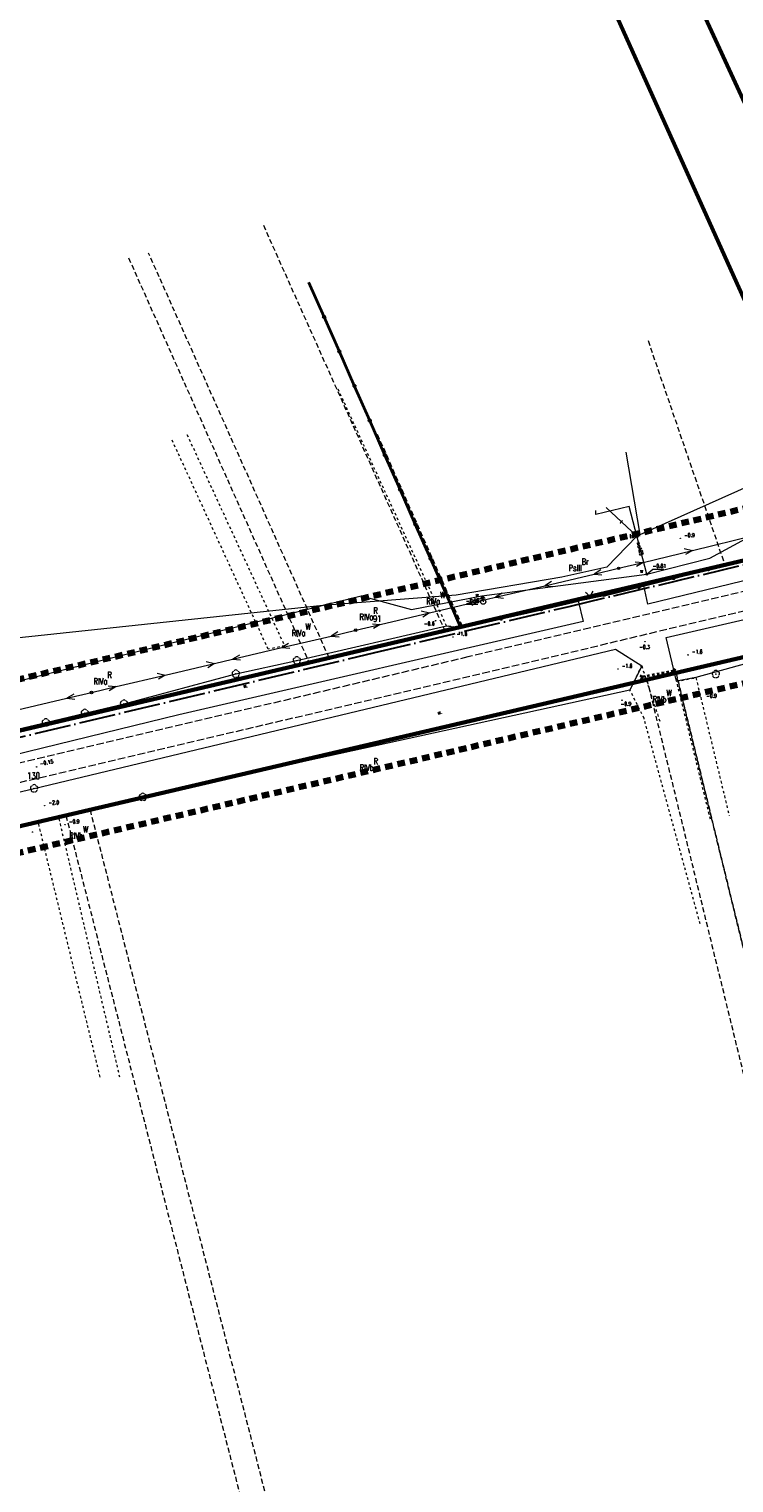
# Model space of a CAD drawing. Header units: metres. Extents: x 7389918 to 7395901, y 5992959 to 5996029.
# Tile 25 of 66: x 7393458 to 7393597, y 5994070 to 5994358. Entities that reach past the tile are written whole.
import ezdxf
from ezdxf.enums import TextEntityAlignment as Align

# ---------------------------------------------------------------- set-up
doc = ezdxf.new("R2010")
doc.units = ezdxf.units.M
doc.header["$MEASUREMENT"] = 0
for name, pattern in [('1', [0]), ('2', [1.5, 1, -0.5]), ('2_OTKJ', [2, 1.5, -0.5]), ('2_OTKR', [0]), ('2_OTWM', [1, 0.5, -0.5]), ('4', [2.5, 1.5, -1]), ('4_SUEP_A', [0]), ('4_SUTP_A', [0]), ('4_SUWP', [0]), ('ACAD_ISO04W100', [30, 24, -3, 0, -3])]:
    doc.linetypes.add(name, pattern=pattern)
doc.layers.get('0').update_dxf_attribs({"color": 250, "linetype": 'CONTINUOUS', "lineweight": 100})
for name, color, linetype, lineweight in [('# Orlen Projekt - granice nieustalone do ustalenia', 6, 'CONTINUOUS', 100), ('# projektowana LNSN', 10, 'CONTINUOUS', 30), ('Dzialki', 7, '1', 18), ('GRANICE_ZLE_L_0', 2, '1', 50), ('Numery_dzialek', 7, 'CONTINUOUS', 13), ('OTK_E_T_4', 7, 'CONTINUOUS', 0), ('OTK_L_0', 7, '2_OTKJ', 18), ('OTK_L_5', 7, 'CONTINUOUS', 18), ('OTK_L_8', 7, 'CONTINUOUS', 35), ('OTO_L_0', 7, 'CONTINUOUS', 35), ('OTO_L_1', 7, 'CONTINUOUS', 18), ('OTR_T_0', 7, 'CONTINUOUS', 18), ('OTR_T_1', 7, 'CONTINUOUS', 18), ('OTW_L_3', 7, 'CONTINUOUS', 18), ('SUEP_L_0', 1, '4_SUEP_A', 18), ('SUP_T_2', 7, 'CONTINUOUS', 18), ('SUW_E_T_2', 5, 'CONTINUOUS', 0), ('SUW_T_2', 5, 'CONTINUOUS', 18), ('SUW_T_5', 5, 'CONTINUOUS', 18), ('SUWP_E_T_0', 5, 'CONTINUOUS', 0), ('SUWP_L_0', 5, '4_SUWP', 18), ('SUWR_T_0', 5, 'CONTINUOUS', 18)]:
    doc.layers.add(name, color=color, linetype=linetype, lineweight=lineweight)
for name, color, linetype, lineweight, true_color in [('Kontury', 7, '2', 18, 0x008000), ('Numery_konturow', 7, 'CONTINUOUS', 13, 0x008000), ('Numery_uzytkow', 7, 'CONTINUOUS', 13, 0x008000), ('OTZ_T_0', 7, 'CONTINUOUS', 18, 0x008000), ('SUT_E_T_0', 7, 'CONTINUOUS', 0, 0xff9100), ('SUT_T_0', 7, 'CONTINUOUS', 18, 0xff9100), ('SUTP_E_T_0', 7, 'CONTINUOUS', 0, 0xff9100), ('SUTP_L_0', 7, '4_SUTP_A', 18, 0xff9100), ('Uzytki', 7, '2', 18, 0x008000), ('ZAKRES_L_0', 7, '4', 100, 0x008080)]:
    doc.layers.add(name, color=color, linetype=linetype, lineweight=lineweight, true_color=true_color)
doc.styles.get("Standard").update_dxf_attribs({"font": 'Simplex.SHX', "width": 0.75})

# ---------------------------------------------------------------- blocks, each defined once
blk = doc.blocks.new('2_OTRS')
at = {"linetype": 'Continuous'}
blk.add_circle((0, 0), 0.045, dxfattribs=at)
blk = doc.blocks.new('2_OTRN')
at = {"linetype": 'Continuous'}
blk.add_circle((0, 0), 0.045, dxfattribs=at)
blk = doc.blocks.new('2_OTZL')
at = {"linetype": 'Continuous'}
blk.add_circle((0, 0), 0.045, dxfattribs=at)
for centre, start, end in [((-0.36, 0.12), 102.1445, 221.86), ((0, 0.38), 30.1401, 149.8599), ((0.36, 0.12), 318.14, 77.8555), ((-0.22, -0.3), 174.1482, 293.8542), ((0.22, -0.3), 246.1458, 5.8518)]:
    blk.add_arc(centre, 0.375, start, end, dxfattribs=at)
blk = doc.blocks.new('4_SUPP')
at = {"linetype": 'Continuous'}
blk.add_circle((0, 0), 0.25, dxfattribs=at)
blk = doc.blocks.new('4_SUTK')
at = {"linetype": 'Continuous'}
for radius in [0.25, 0.225, 0.2, 0.175, 0.15, 0.125, 0.1, 0.075, 0.05, 0.025, 0.00715]:
    blk.add_circle((0, 0), radius, dxfattribs=at)
blk = doc.blocks.new('4_SUWW')
at = {"linetype": 'Continuous'}
for radius in [0.2, 0.175, 0.15, 0.125, 0.1, 0.075, 0.05, 0.025, 0.00715]:
    blk.add_circle((0, 0), radius, dxfattribs=at)
blk = doc.blocks.new('4_SUWH')
at = {"linetype": 'Continuous'}
for p, q in [((0, 1), (-0.35355, 0.64645)), ((0, 1), (0.35355, 0.64645)), ((0, 0.5), (0, 1))]:
    blk.add_line(p, q, dxfattribs=at)
blk.add_circle((0, 0), 0.5, dxfattribs=at)
blk = doc.blocks.new('4_SUPS')
at = {"linetype": 'Continuous'}
blk.add_circle((0, 0), 0.0625, dxfattribs=at)

msp = doc.modelspace()

# ---------------------------------------------------------------- linework, layer by layer
at = {"layer": '# Orlen Projekt - granice nieustalone do ustalenia', "linetype": '1', "lineweight": 60}
for p, q in [((7393443.62, 5994216.29), (7393619.85, 5994257.72)), ((7393219.45, 5994144.96), (7393630.35, 5994240.99))]:
    msp.add_line(p, q, dxfattribs=at)
at = {"layer": '# projektowana LNSN', "linetype": 'ACAD_ISO04W100', "ltscale": 0.3}
msp.add_lwpolyline([(7393356.24, 5994200.93), (7393356.95, 5994197.86), (7393359.67, 5994198.56), (7393361.34, 5994191.31), (7393361.34, 5994191.31), (7393428.05, 5994207.13), (7393432.14, 5994212.16), (7393525.91, 5994234.51), (7393564.3, 5994243.65), (7393729.72, 5994283.04), (7393748.11, 5994287.36), (7393747.66, 5994289.24)], dxfattribs=at)
at = {"layer": 'Dzialki'}
for p, q in [((7393636.45, 5994261.62), (7393407.07, 5994760.9)), ((7393401.16, 5994743.99), (7393619.85, 5994257.72)), ((7393619.85, 5994257.72), (7393443.62, 5994216.29)), ((7393219.45, 5994144.96), (7393630.35, 5994240.99))]:
    msp.add_line(p, q, dxfattribs=at)
at = {"layer": 'GRANICE_ZLE_L_0'}
for p, q in [((7393636.45, 5994261.62), (7393407.07, 5994760.9)), ((7393619.85, 5994257.72), (7393401.16, 5994743.99))]:
    msp.add_line(p, q, dxfattribs=at)
at = {"layer": 'Kontury'}
for p, q in [((7393571.96, 5994364.21), (7393619.85, 5994257.72)), ((7393503.84, 5994319.03), (7393539.7, 5994238.88)), ((7393477.2, 5994312.55), (7393512.86, 5994232.57)), ((7393516.83, 5994233.5), (7393481.16, 5994313.5)), ((7393579.89, 5994296.21), (7393595.06, 5994251.89)), ((7393543.21, 5994239.7), (7393526.43, 5994277.63)), ((7393619.85, 5994257.72), (7393595.06, 5994251.89)), ((7393595.06, 5994251.89), (7393543.21, 5994239.7)), ((7393543.21, 5994239.7), (7393539.7, 5994238.88)), ((7393585.43, 5994230.49), (7393630.35, 5994240.99)), ((7393539.7, 5994238.88), (7393516.83, 5994233.5)), ((7393516.83, 5994233.5), (7393512.86, 5994232.57)), ((7393512.86, 5994232.57), (7393443.62, 5994216.29)), ((7393579.73, 5994229.16), (7393585.43, 5994230.49)), ((7393585.43, 5994230.49), (7393629.02, 5994052.2)), ((7393469.58, 5994203.42), (7393579.73, 5994229.16)), ((7393623.41, 5994050.53), (7393579.73, 5994229.16)), ((7393343.48, 5994173.95), (7393464.82, 5994202.3)), ((7393464.82, 5994202.3), (7393469.58, 5994203.42)), ((7393464.82, 5994202.3), (7393555.99, 5993846.25)), ((7393469.58, 5994203.42), (7393557.22, 5993861.13))]:
    msp.add_line(p, q, dxfattribs=at)
at = {"layer": 'OTK_L_0', "linetype": '2_OTKJ'}
for p, q in [((7393621.09, 5994251.89), (7393544.29, 5994233.66)), ((7393545.18, 5994229.96), (7393621.92, 5994248.29)), ((7393544.29, 5994233.66), (7393382.76, 5994195.37)), ((7393383.6, 5994191.87), (7393545.18, 5994229.96))]:
    msp.add_line(p, q, dxfattribs=at)
at = {"layer": 'OTK_L_5', "linetype": '2_OTKR'}
for p, q in [((7393579.07, 5994247.77), (7393619.68, 5994258.03)), ((7393625.68, 5994255.26), (7393579.82, 5994244.11)), ((7393579.82, 5994244.11), (7393579.07, 5994247.77)), ((7393583.47, 5994237.5), (7393629.37, 5994248.13)), ((7393542.91, 5994239.39), (7393566.1, 5994244.76)), ((7393566.1, 5994244.76), (7393567.05, 5994240.68)), ((7393567.05, 5994240.68), (7393487.1, 5994222.18)), ((7393510.48, 5994232.95), (7393540.07, 5994239.78)), ((7393540.07, 5994239.78), (7393542.91, 5994239.39)), ((7393628.7, 5994240.62), (7393589.36, 5994229.56)), ((7393585.54, 5994228.84), (7393583.47, 5994237.5)), ((7393458.51, 5994207.65), (7393573.45, 5994235.17)), ((7393573.45, 5994235.17), (7393578.63, 5994231.89)), ((7393498.4, 5994230.32), (7393510.48, 5994232.95)), ((7393578.63, 5994231.89), (7393576.31, 5994227.11)), ((7393476.29, 5994224.41), (7393498.4, 5994230.32)), ((7393589.36, 5994229.56), (7393585.54, 5994228.84)), ((7393576.31, 5994227.11), (7393480.02, 5994205.97)), ((7393487.1, 5994222.18), (7393434.48, 5994209.39)), ((7393460.84, 5994220.69), (7393468.56, 5994222.55)), ((7393468.56, 5994222.55), (7393476.29, 5994224.41)), ((7393444.91, 5994216.96), (7393460.84, 5994220.69)), ((7393400.76, 5994193.95), (7393458.51, 5994207.65)), ((7393480.02, 5994205.97), (7393463.41, 5994201.68)), ((7393463.41, 5994201.68), (7393459.35, 5994200.95)), ((7393459.35, 5994200.95), (7393401.42, 5994187.92))]:
    msp.add_line(p, q, dxfattribs=at)
at = {"layer": 'OTK_L_8', "linetype": '2_OTKJ'}
for p, q in [((7393583.06, 5994230.52), (7393582.58, 5994230.43)), ((7393584.01, 5994230.7), (7393583.54, 5994230.61)), ((7393584.96, 5994230.88), (7393584.49, 5994230.79)), ((7393585.24, 5994231.29), (7393584.96, 5994230.88)), ((7393585.37, 5994230.6), (7393584.96, 5994230.88)), ((7393578.77, 5994229.7), (7393578.36, 5994229.98)), ((7393578.77, 5994229.7), (7393578.49, 5994229.29)), ((7393579.26, 5994229.79), (7393578.77, 5994229.7)), ((7393580.21, 5994229.98), (7393579.73, 5994229.88)), ((7393581.16, 5994230.16), (7393580.68, 5994230.07)), ((7393582.11, 5994230.34), (7393581.63, 5994230.25))]:
    msp.add_line(p, q, dxfattribs=at)
at = {"layer": 'OTO_L_0'}
for p, q in [((7393515.86, 5994300.88), (7393512.85, 5994307.7)), ((7393518.86, 5994294.05), (7393515.86, 5994300.88)), ((7393521.87, 5994287.22), (7393518.86, 5994294.05)), ((7393524.87, 5994280.39), (7393521.87, 5994287.22)), ((7393527.87, 5994273.57), (7393524.87, 5994280.39)), ((7393530.88, 5994266.74), (7393527.87, 5994273.57)), ((7393533.88, 5994259.91), (7393530.88, 5994266.74)), ((7393536.89, 5994253.09), (7393533.88, 5994259.91)), ((7393539.89, 5994246.26), (7393536.89, 5994253.09)), ((7393591.8, 5994250.99), (7393584.94, 5994249.25)), ((7393598.67, 5994252.72), (7393591.8, 5994250.99)), ((7393584.94, 5994249.25), (7393578.07, 5994247.51)), ((7393542.91, 5994239.39), (7393539.89, 5994246.26)), ((7393578.07, 5994247.51), (7393571.2, 5994245.78)), ((7393558.79, 5994243.07), (7393550.85, 5994241.23)), ((7393566.1, 5994244.76), (7393558.79, 5994243.07)), ((7393550.85, 5994241.23), (7393542.91, 5994239.39))]:
    msp.add_line(p, q, dxfattribs=at)
for centre in [(7393515.86, 5994300.88), (7393518.86, 5994294.05), (7393521.87, 5994287.22), (7393524.87, 5994280.39), (7393527.87, 5994273.57), (7393530.88, 5994266.74), (7393533.88, 5994259.91), (7393536.89, 5994253.09), (7393591.8, 5994250.99), (7393578.07, 5994247.51), (7393584.94, 5994249.25), (7393539.89, 5994246.26), (7393558.79, 5994243.07), (7393550.85, 5994241.23)]:
    msp.add_circle(centre, 0.17, dxfattribs=at)
at = {"layer": 'OTO_L_1'}
for p, q in [((7393566.1, 5994244.76), (7393568.04, 5994245.15)), ((7393567.79, 5994245.1), (7393569.26, 5994245.39)), ((7393569.26, 5994245.39), (7393571.2, 5994245.78))]:
    msp.add_line(p, q, dxfattribs=at)
for centre in [(7393566.1, 5994244.76), (7393571.2, 5994245.78)]:
    msp.add_circle(centre, 0.17, dxfattribs=at)
for centre, start, end in [((7393566.64, 5994244.58), 19.2504, 63.3248), ((7393570.52, 5994245.36), 139.2871, 183.3615)]:
    msp.add_arc(centre, 2, start, end, dxfattribs=at)
at = {"layer": 'OTW_L_3', "linetype": '2_OTWM'}
for p, q in [((7393512.85, 5994307.7), (7393542.91, 5994239.39)), ((7393540.07, 5994239.78), (7393518.56, 5994286.73)), ((7393504.8, 5994235.17), (7393485.68, 5994276.79)), ((7393488.74, 5994277.63), (7393508.02, 5994235.86)), ((7393542.91, 5994239.39), (7393540.07, 5994239.78)), ((7393508.02, 5994235.86), (7393504.8, 5994235.17)), ((7393576.31, 5994227.11), (7393578.63, 5994231.89)), ((7393578.63, 5994231.89), (7393582.34, 5994220.55)), ((7393585.54, 5994228.84), (7393589.36, 5994229.56)), ((7393592.23, 5994201.55), (7393585.54, 5994228.84)), ((7393589.36, 5994229.56), (7393595.92, 5994202.31)), ((7393579.12, 5994221.49), (7393576.31, 5994227.11)), ((7393590.22, 5994180.87), (7393579.12, 5994221.49)), ((7393459.35, 5994200.95), (7393463.41, 5994201.68)), ((7393463.41, 5994201.68), (7393475.4, 5994150.63)), ((7393471.58, 5994150.58), (7393459.35, 5994200.95))]:
    msp.add_line(p, q, dxfattribs=at)
at = {"layer": 'SUEP_L_0', "linetype": '4_SUEP_A'}
for p, q in [((7393588.65, 5994254.72), (7393601.02, 5994257.73)), ((7393578.93, 5994252.36), (7393588.65, 5994254.72)), ((7393587.01, 5994255.1), (7393588.65, 5994254.72)), ((7393588.65, 5994254.72), (7393587.31, 5994253.88)), ((7393569.21, 5994250.03), (7393574.07, 5994251.18)), ((7393570.55, 5994250.86), (7393569.21, 5994250.03)), ((7393574.07, 5994251.18), (7393578.93, 5994252.36)), ((7393577.36, 5994252.49), (7393578.93, 5994252.36)), ((7393578.93, 5994252.36), (7393577.59, 5994251.52)), ((7393549.74, 5994245.45), (7393559.47, 5994247.74)), ((7393559.47, 5994247.74), (7393569.21, 5994250.03)), ((7393560.82, 5994248.57), (7393559.47, 5994247.74)), ((7393559.47, 5994247.74), (7393561.05, 5994247.6)), ((7393569.21, 5994250.03), (7393570.78, 5994249.89)), ((7393544.8, 5994245.06), (7393546.43, 5994244.67)), ((7393546.43, 5994244.67), (7393549.74, 5994245.45)), ((7393551.08, 5994246.28), (7393549.74, 5994245.45)), ((7393549.74, 5994245.45), (7393551.31, 5994245.31)), ((7393526.96, 5994240.09), (7393536.7, 5994242.38)), ((7393535.06, 5994242.76), (7393536.7, 5994242.38)), ((7393536.7, 5994242.38), (7393535.35, 5994241.55)), ((7393536.7, 5994242.38), (7393546.43, 5994244.67)), ((7393546.43, 5994244.67), (7393545.08, 5994243.84)), ((7393522.1, 5994238.94), (7393526.96, 5994240.09)), ((7393525.39, 5994240.23), (7393526.96, 5994240.09)), ((7393526.96, 5994240.09), (7393525.62, 5994239.26)), ((7393507.5, 5994235.5), (7393517.23, 5994237.79)), ((7393508.84, 5994236.33), (7393507.5, 5994235.5)), ((7393517.23, 5994237.79), (7393522.1, 5994238.94)), ((7393518.57, 5994238.62), (7393517.23, 5994237.79)), ((7393517.23, 5994237.79), (7393518.8, 5994237.65)), ((7393497.76, 5994233.2), (7393507.5, 5994235.5)), ((7393499.11, 5994234.04), (7393497.76, 5994233.2)), ((7393507.5, 5994235.5), (7393509.07, 5994235.36)), ((7393482.83, 5994230.46), (7393484.46, 5994230.07)), ((7393484.46, 5994230.07), (7393494.19, 5994232.36)), ((7393492.56, 5994232.75), (7393494.19, 5994232.36)), ((7393494.19, 5994232.36), (7393492.85, 5994231.53)), ((7393494.19, 5994232.36), (7393497.76, 5994233.2)), ((7393497.76, 5994233.2), (7393499.34, 5994233.06)), ((7393469.86, 5994226.63), (7393474.73, 5994227.78)), ((7393473.15, 5994227.92), (7393474.73, 5994227.78)), ((7393474.73, 5994227.78), (7393473.38, 5994226.94)), ((7393474.73, 5994227.78), (7393484.46, 5994230.07)), ((7393484.46, 5994230.07), (7393483.11, 5994229.24)), ((7393455.26, 5994223.17), (7393464.99, 5994225.48)), ((7393464.99, 5994225.48), (7393469.86, 5994226.63)), ((7393466.34, 5994226.31), (7393464.99, 5994225.48)), ((7393464.99, 5994225.48), (7393466.57, 5994225.33))]:
    msp.add_line(p, q, dxfattribs=at)
at = {"layer": 'SUTP_L_0', "linetype": '4_SUTP_A'}
for p, q in [((7393578.34, 5994257.88), (7393575.54, 5994274.17)), ((7393608.91, 5994271.55), (7393577.67, 5994257.52)), ((7393577.67, 5994257.52), (7393571.59, 5994263.2)), ((7393577.67, 5994257.52), (7393571.77, 5994251.42)), ((7393577.67, 5994257.52), (7393578.34, 5994257.88)), ((7393571.77, 5994251.42), (7393562.85, 5994249.46)), ((7393562.85, 5994249.46), (7393541.95, 5994245.84)), ((7393541.95, 5994245.84), (7393515.58, 5994243.85)), ((7393515.58, 5994243.85), (7393428.87, 5994234.55))]:
    msp.add_line(p, q, dxfattribs=at)
at = {"layer": 'SUWP_L_0', "linetype": '4_SUWP'}
for p, q in [((7393576.16, 5994263.42), (7393569.57, 5994261.79)), ((7393569.57, 5994261.79), (7393569.58, 5994262.6)), ((7393579.64, 5994250.04), (7393576.16, 5994263.42)), ((7393592.1, 5994253.22), (7393607.59, 5994261.58)), ((7393579.64, 5994250.04), (7393592.1, 5994253.22)), ((7393547.02, 5994245.76), (7393579.64, 5994250.04)), ((7393350.74, 5994202.94), (7393523.17, 5994245.76)), ((7393523.17, 5994245.76), (7393533.1, 5994243.05)), ((7393533.1, 5994243.05), (7393547.02, 5994245.76)), ((7393547.02, 5994245.76), (7393547.13, 5994245.33)), ((7393547.13, 5994245.33), (7393547.31, 5994244.58))]:
    msp.add_line(p, q, dxfattribs=at)
at = {"layer": 'SUWR_T_0', "linetype": 'Continuous', "lineweight": 0}
for p, q in [((7393579.64, 5994250.04), (7393580.81, 5994251.02)), ((7393580.81, 5994251.02), (7393583.04, 5994251.02)), ((7393547.13, 5994245.33), (7393543.91, 5994244.12)), ((7393543.91, 5994244.12), (7393546.27, 5994244.12))]:
    msp.add_line(p, q, dxfattribs=at)
at = {"layer": 'Uzytki'}
for p, q in [((7393636.45, 5994261.62), (7393407.07, 5994760.9)), ((7393571.96, 5994364.21), (7393619.85, 5994257.72)), ((7393503.84, 5994319.03), (7393539.7, 5994238.88)), ((7393477.2, 5994312.55), (7393512.86, 5994232.57)), ((7393516.83, 5994233.5), (7393481.16, 5994313.5)), ((7393579.89, 5994296.21), (7393595.06, 5994251.89)), ((7393543.21, 5994239.7), (7393526.43, 5994277.63)), ((7393619.85, 5994257.72), (7393595.06, 5994251.89)), ((7393595.06, 5994251.89), (7393543.21, 5994239.7)), ((7393543.21, 5994239.7), (7393539.7, 5994238.88)), ((7393585.43, 5994230.49), (7393630.35, 5994240.99)), ((7393539.7, 5994238.88), (7393516.83, 5994233.5)), ((7393516.83, 5994233.5), (7393512.86, 5994232.57)), ((7393512.86, 5994232.57), (7393443.62, 5994216.29)), ((7393579.73, 5994229.16), (7393585.43, 5994230.49)), ((7393629.02, 5994052.2), (7393585.43, 5994230.49)), ((7393469.58, 5994203.42), (7393579.73, 5994229.16)), ((7393623.41, 5994050.53), (7393579.73, 5994229.16)), ((7393343.48, 5994173.95), (7393464.82, 5994202.3)), ((7393464.82, 5994202.3), (7393469.58, 5994203.42)), ((7393464.82, 5994202.3), (7393555.99, 5993846.25)), ((7393469.58, 5994203.42), (7393557.22, 5993861.13))]:
    msp.add_line(p, q, dxfattribs=at)
at = {"layer": 'ZAKRES_L_0', "linetype": '4'}
for p, q in [((7393406.4, 5994217.66), (7393720.57, 5994291.67)), ((7393819.05, 5994279.94), (7393450.23, 5994193.7))]:
    msp.add_line(p, q, dxfattribs=at)

# ---------------------------------------------------------------- block references
at = {"layer": 'OTR_T_0'}
msp.add_blockref('2_OTRS', (7393459.01, 5994211.92), dxfattribs=at)
at = {"layer": 'OTR_T_1'}
for p in [(7393586.27, 5994257.11), (7393537.88, 5994240.8), (7393541.31, 5994237.62), (7393579.3, 5994236.67), (7393587.81, 5994234.07), (7393573.95, 5994231.27), (7393574.76, 5994225.1), (7393591.67, 5994226.97), (7393460.62, 5994204.26), (7393458.2, 5994199.02), (7393464.65, 5994200.5)]:
    msp.add_blockref('2_OTRN', p, dxfattribs=at)
at = {"layer": 'OTZ_T_0'}
for p in [(7393510.48, 5994232.95), (7393498.4, 5994230.32), (7393593.28, 5994230.25), (7393476.29, 5994224.41), (7393468.56, 5994222.55), (7393460.84, 5994220.69), (7393458.51, 5994207.65), (7393480.02, 5994205.97)]:
    msp.add_blockref('2_OTZL', p, dxfattribs=at)
at = {"layer": 'SUP_T_2'}
for p in [(7393574.07, 5994251.18), (7393522.1, 5994238.94), (7393469.86, 5994226.63)]:
    msp.add_blockref('4_SUPP', p, dxfattribs=at)
at = {"layer": 'SUT_T_0'}
msp.add_blockref('4_SUTK', (7393577.67, 5994257.52), dxfattribs=at)
at = {"layer": 'SUW_T_2'}
msp.add_blockref('4_SUWH', (7393547.31, 5994244.58), dxfattribs=at)
at = {"layer": 'SUW_T_5'}
for p in [(7393579.64, 5994250.04), (7393547.13, 5994245.33)]:
    msp.add_blockref('4_SUWW', p, dxfattribs=at)
at = {"layer": 'SUWR_T_0'}
for p in [(7393579.64, 5994250.04), (7393547.13, 5994245.33)]:
    msp.add_blockref('4_SUPS', p, dxfattribs=at)

# ---------------------------------------------------------------- texts
at = {"layer": 'Numery_dzialek', "width": 0.7}
msp.add_text('91', height=1.25, dxfattribs=at).set_placement((7393525.52, 5994241.83), align=Align.TOP_LEFT)
msp.add_text('130', height=1.25, dxfattribs=at).set_placement((7393458.42, 5994210.15), align=Align.MIDDLE)
at = {"layer": 'Numery_konturow', "width": 0.7}
for s, p in [('PsIII', (7393566.75, 5994251.88)), ('RIVa', (7393538.78, 5994245.3)), ('RIVa', (7393525.58, 5994242.19)), ('RIVa', (7393512.17, 5994239.04)), ('RIVa', (7393473.01, 5994229.47)), ('RIVb', (7393583.54, 5994225.91)), ('RIVb', (7393525.63, 5994212.38)), ('RIVb', (7393468.2, 5994198.95))]:
    msp.add_text(s, height=1.25, dxfattribs=at).set_placement(p, align=Align.TOP_RIGHT)
at = {"layer": 'Numery_uzytkow', "width": 0.7}
for s, p in [('Br', (7393566.75, 5994251.88)), ('W', (7393538.78, 5994245.3)), ('R', (7393525.58, 5994242.19)), ('W', (7393512.17, 5994239.04)), ('R', (7393473.01, 5994229.47)), ('W', (7393583.54, 5994225.91)), ('R', (7393525.63, 5994212.38)), ('W', (7393468.2, 5994198.95))]:
    msp.add_text(s, height=1.25, dxfattribs=at).set_placement(p)
at = {"layer": 'OTK_E_T_4', "lineweight": 9, "width": 0.7}
for rotation, p in [(9.6538, (7393500.27, 5994227.98)), (10.3966, (7393538.7, 5994222.71))]:
    msp.add_text('w.', height=0.75, rotation=rotation, dxfattribs=at).set_placement(p, align=Align.MIDDLE)
at = {"layer": 'OTR_T_0', "lineweight": 9, "width": 0.7}
msp.add_text('-0.15', height=0.75, rotation=10.7792, dxfattribs=at).set_placement((7393459.76, 5994212.17))
at = {"layer": 'OTR_T_1', "lineweight": 9, "width": 0.7}
for s, p in [('-0.9', (7393587.02, 5994257.36)), ('-0.6', (7393535.6, 5994239.88)), ('-1.6', (7393542.06, 5994237.87)), ('-0.3', (7393578.14, 5994235.24)), ('-1.6', (7393588.56, 5994234.32)), ('-1.6', (7393574.7, 5994231.52)), ('-0.9', (7393574.48, 5994224.02)), ('-0.9', (7393591.38, 5994225.6)), ('-2.0', (7393461.37, 5994204.51)), ('-0.9', (7393465.4, 5994200.75))]:
    msp.add_text(s, height=0.75, dxfattribs=at).set_placement(p)
at = {"layer": 'SUT_E_T_0', "lineweight": 9, "width": 0.7}
msp.add_text('ts', height=0.75, dxfattribs=at).set_placement((7393577.03, 5994257.19), align=Align.RIGHT)
at = {"layer": 'SUTP_E_T_0', "lineweight": 9, "width": 0.7}
msp.add_text('t', height=0.75, rotation=316.923, dxfattribs=at).set_placement((7393574.63, 5994260.36), align=Align.MIDDLE)
at = {"layer": 'SUW_E_T_2', "lineweight": 9, "width": 0.7}
for p in [(7393578.89, 5994250.29), (7393546.38, 5994245.58)]:
    msp.add_text('w', height=0.75, dxfattribs=at).set_placement(p, align=Align.RIGHT)
at = {"layer": 'SUWP_E_T_0', "lineweight": 9, "width": 0.7}
msp.add_text('woA25', height=0.75, rotation=284.5799, dxfattribs=at).set_placement((7393578.32, 5994255.04), align=Align.MIDDLE)
at = {"layer": 'SUWR_T_0', "lineweight": 9, "width": 0.7}
for s, p in [('-0.81', (7393580.81, 5994251.65)), ('-0.75', (7393543.91, 5994244.75))]:
    msp.add_text(s, height=0.75, dxfattribs=at).set_placement(p, align=Align.MIDDLE_LEFT)

doc.saveas('drawing.dxf')
